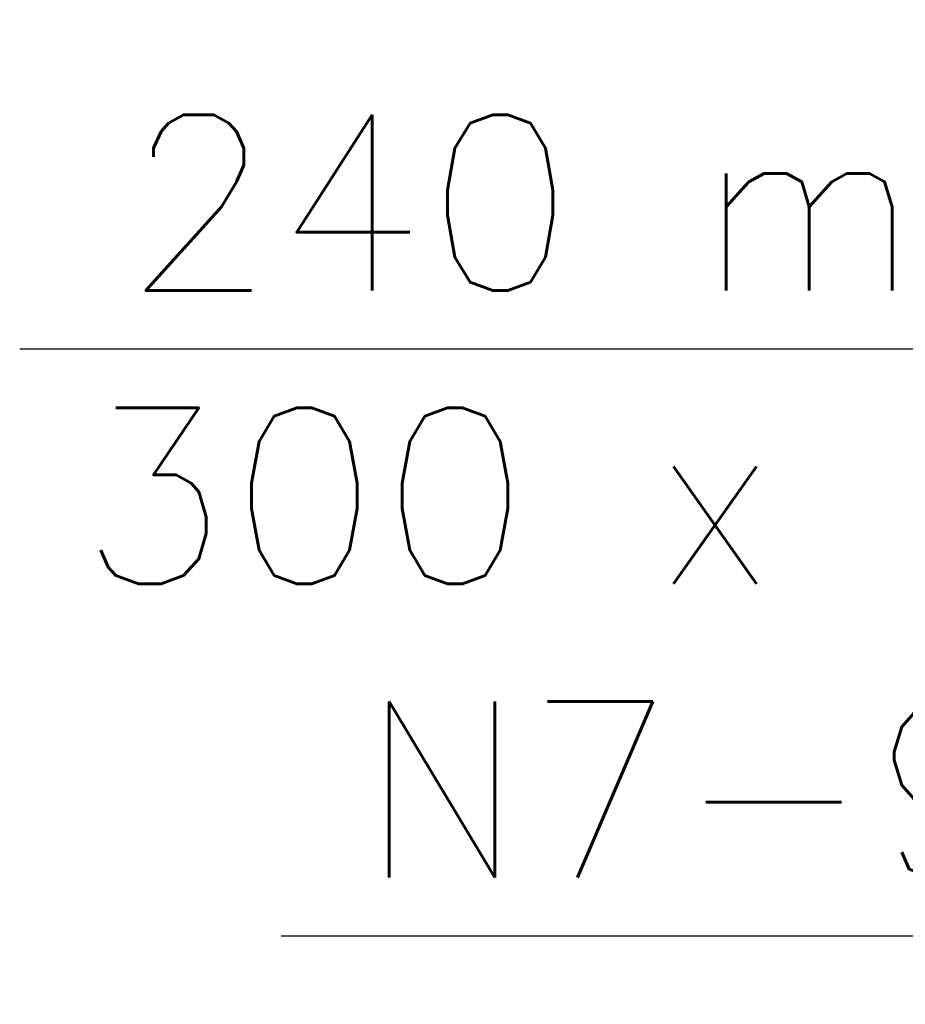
# Model space of a CAD drawing. Header units: millimetres. Extents: x -8078 to 241103, y -4319 to 602442.
# Tile 124 of 148: x 78819 to 79574, y 288065 to 288905. Entities that reach past the tile are written whole.
import ezdxf

# ---------------------------------------------------------------- set-up
doc = ezdxf.new("R2010")
doc.units = ezdxf.units.MM
doc.header["$MEASUREMENT"] = 0
doc.layers.add('FLUID-N7-150-NUM', color=7, linetype='Continuous')
doc.styles.add('FDBES', font='simplex.shx')
doc.dimstyles.new('FDBES', dxfattribs={"dimscale": 50, "dimtxt": 4, "dimasz": 2.5, "dimexe": 0.8, "dimexo": 2, "dimgap": 1, "dimtad": 1, "dimdsep": 46, "dimtxsty": 'FDBES', "dimcen": 2.5, "dimclrd": 4, "dimclre": 5, "dimadec": 0, "dimazin": 0, "dimtfac": 1, "dimtmove": 0, "dimatfit": 3, "dimfxl": 1, "dimarcsym": 0})

# ---------------------------------------------------------------- blocks, each defined once
blk = doc.blocks.new('*U56319')
at = {"color": 0, "lineweight": -2}
blk.add_line((-430.09, -500.48), (-1128.66, -500.48), dxfattribs=at)
at = {"color": 0, "lineweight": -2, "insert": (-779.37, -500.48), "char_height": 150, "attachment_point": 5, "style": 'FDBES'}
blk.add_mtext('N7-9\\P ', dxfattribs=at)
at = {"color": 0, "lineweight": -2}
blk.add_leader([(0, 0), (-430.09, -500.48)], dimstyle='FDBES', override={"dimscale": 37.5, "dimclrd": 0, "dimclre": 0}, dxfattribs=at)
blk = doc.blocks.new('*U56320')
at = {"color": 0, "lineweight": -2}
blk.add_line((-440.17, 696.26), (-1260.17, 696.26), dxfattribs=at)
at = {"color": 0, "lineweight": -2, "insert": (-850.17, 696.26), "char_height": 150, "attachment_point": 5, "style": 'FDBES'}
blk.add_mtext('N7-10\\P ', dxfattribs=at)
at = {"color": 0, "lineweight": -2}
blk.add_leader([(0, 0), (-440.17, 696.26)], dimstyle='FDBES', override={"dimscale": 37.5, "dimclrd": 0, "dimclre": 0}, dxfattribs=at)

msp = doc.modelspace()

# ---------------------------------------------------------------- block references
at = {"layer": 'FLUID-N7-150-NUM', "linetype": 'ByBlock', "lineweight": -2}
for name, p in [('*U56320', (80320.17, 288623.74, 1334)), ('*U56319', (80170.17, 288623.74, 1334))]:
    msp.add_blockref(name, p, dxfattribs=at)

# ---------------------------------------------------------------- texts
at = {"color": 7, "lineweight": -2, "insert": (79411.6, 288623.74, 1334), "char_height": 150, "attachment_point": 5, "style": 'FDBES'}
msp.add_mtext('240 m{\\A2;\\H0.5x;3}/h\\P300 x 300', dxfattribs=at)

# ---------------------------------------------------------------- leaders
at = {"color": 5, "lineweight": -2}
msp.add_leader([(80025.68, 288623.74, 1334), (78818.54, 288623.74, 1334)], dimstyle='FDBES', override={"dimscale": 60, "dimclrd": 5}, dxfattribs=at)

doc.saveas('drawing.dxf')
